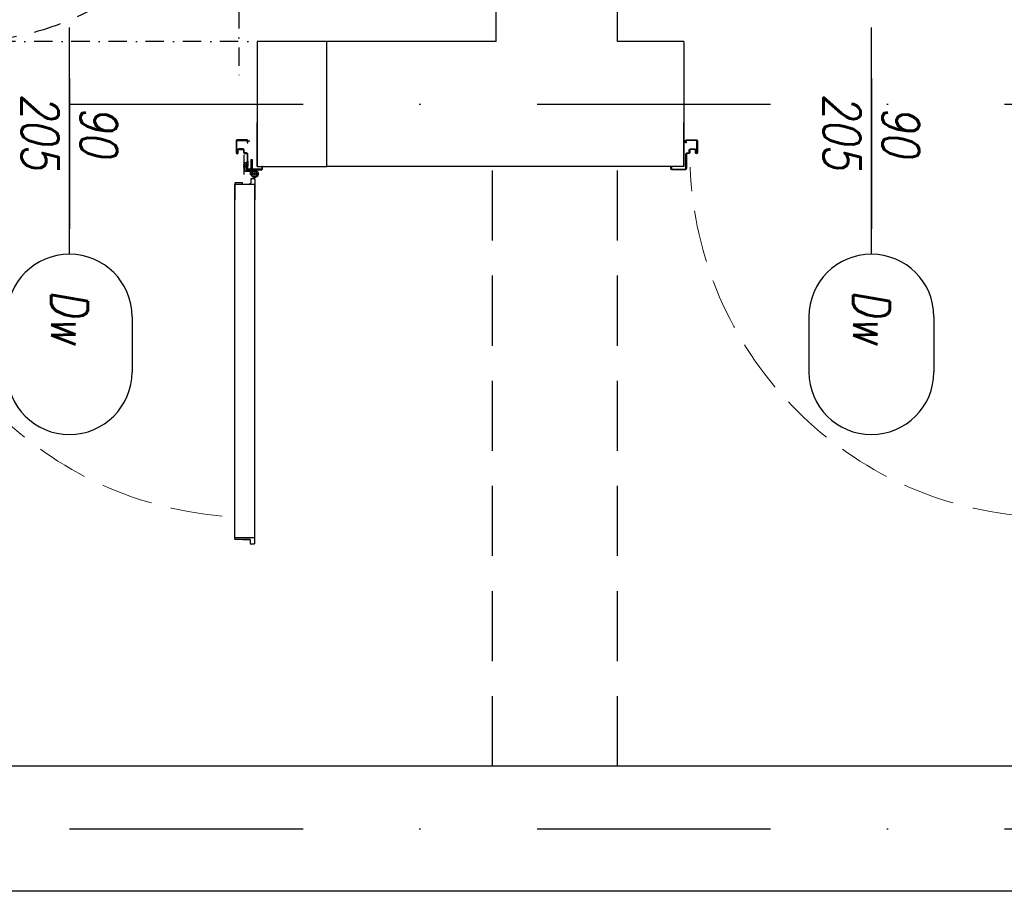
# Model space of a CAD drawing. Header units: millimetres. Extents: x 42924 to 92944, y -369470 to -179866.
# Tile 57 of 256: x 59210 to 59478, y -184587 to -184350. Entities that reach past the tile are written whole.
import ezdxf
from ezdxf.enums import TextEntityAlignment as Align

# ---------------------------------------------------------------- set-up
doc = ezdxf.new("R2010")
doc.units = ezdxf.units.MM
for name, pattern in [('216-500', [2.5, 1.5, -1]), ('CENTER', [0.6, 0.375, -0.075, 0.075, -0.075]), ('DASHDOT', [25.4, 12.7, -6.35, 0, -6.35]), ('HIDDEN', [9.525, 6.35, -3.175]), ('Hidden Line', [391.222223, 282.222223, -109]), ('STRICHPUNKTX2', [2, 1, -0.5, 0, -0.5])]:
    doc.linetypes.add(name, pattern=pattern)
doc.layers.get('0').update_dxf_attribs({"color": 8})
for name, color, linetype in [('!! 0_ Istn-sciany', 8, 'Continuous'), ('!! 0_ Istn-widok', 8, 'Continuous'), ('!! 0_Osie', 8, 'DASHDOT'), ('!! 1_PROJ Sciany', 8, 'Continuous'), ('!! 2  nowe sciany - remont', 8, 'Continuous'), ('!! 2_Drzwi - nowe remont', 8, 'Continuous'), ('!! 2_drzwi opis', 8, 'Continuous'), ('!! 2_wypos-sanitarne', 8, 'Continuous'), ('0-osie-liniA', 8, 'DASHDOT')]:
    doc.layers.add(name, color=color, linetype=linetype)
doc.styles.add('50', font='ROMANS.shx', dxfattribs={"width": 0.8, "height": 10})
doc.styles.add('ARCHETYP', font='romans.shx', dxfattribs={"height": 15})

# ---------------------------------------------------------------- blocks, each defined once
blk = doc.blocks.new('1_ok-opis')
blk.add_line((0, 111.61), (0, 50))
for points in [[(-17, 128.61), (-17, 143.61)], [(17, 128.61), (17, 143.61)]]:
    blk.add_lwpolyline(points)
for centre, start, end in [((0, 143.61), 0, 180), ((0, 128.61), 180, 0)]:
    blk.add_arc(centre, 17, start, end)
at = {"style": 'ARCHETYP'}
for tag, height, rotation, p in [('NR', 12, 90, (0, 136.9)), ('NR', 12, 270, (0, 136.9)), ('SZEROKOŚĆ', 10, 90, (-8, 78.29)), ('SZEROKOŚĆ', 10, 270, (8, 78.29)), ('WYSOKOŚĆ', 10, 270, (-8, 78.29)), ('WYSOKOŚĆ', 10, 90, (8, 78.29))]:
    blk.add_attdef(tag, text='', height=height, rotation=rotation, dxfattribs=at).set_placement(p, align=Align.MIDDLE)
blk = doc.blocks.new('BLOK OSI')
at = {"layer": '0-osie-liniA', "ltscale": 5}
for points in [[(48624.31, -198134.59), (52188.53, -198134.59)], [(48624.31, -198331.59), (52453.68, -198331.59)]]:
    blk.add_lwpolyline(points, dxfattribs=at)
blk = doc.blocks.new('zaw-dr-90-p')
at = {"color": 2, "linetype": 'CENTER', "ltscale": 0.2}
for p, q in [((12, 0), (-12, 0)), ((0, 12), (0, -12)), ((24.5, 24), (31, 24)), ((24.5, 19), (31, 19))]:
    blk.add_line(p, q, dxfattribs=at)
at = {"ltscale": 0.2}
for p, q in [((10, 12), (6.5, 12)), ((10, 0), (10, 6.5))]:
    blk.add_line(p, q, dxfattribs=at)
blk.add_lwpolyline([(0, 6.5), (23.5, 6.5, 0.414214), (28, 11), (28, 31), (24.5, 31), (24.5, 11, -0.414214), (23.5, 10), (0, 10, 4.561698), (7.6, 6.5), (4.9, 4.2)], format="xyb", dxfattribs=at)
blk.add_lwpolyline([(10, 10), (10, 39), (6.5, 39), (6.5, 10)], dxfattribs=at)
blk.add_lwpolyline([(-0.2, -0.2), (-2.5, -0.2), (-2.5, 0.2), (-0.2, 0.2), (-0.2, 2.5), (0.2, 2.5), (0.2, 0.2), (2.8, 0.2), (2.8, -0.2), (0.2, -0.2), (0.2, -2.8), (-0.2, -2.8)], close=True)
blk.add_circle((0, 0), 6.5, dxfattribs=at)
blk = doc.blocks.new('drzwi 90- sc 12')
for p, q in [((-13620.32, 20410.16), (-13620.32, 20313.77)), ((-13614.92, 20409.86), (-13620.32, 20409.86)), ((-13616.12, 20410.26), (-13620.22, 20410.26)), ((-13616.12, 20410.26), (-13620, 20410.26)), ((-13618.17, 20410.26), (-13616.22, 20410.26)), ((-13618.17, 20410.26), (-13616.22, 20410.26)), ((-13616.12, 20410.26), (-13616.12, 20411.46)), ((-13616.12, 20411.46), (-13615.02, 20411.46)), ((-13614.92, 20411.36), (-13614.92, 20313.77)), ((-13620.32, 20313.47), (-13620.32, 20317.97)), ((-13614.92, 20312.27), (-13614.92, 20317.97)), ((-13614.92, 20313.77), (-13620.32, 20313.77)), ((-13618.22, 20313.37), (-13620.22, 20313.37)), ((-13618.22, 20313.67), (-13618.22, 20313.37)), ((-13618.22, 20313.67), (-13616.42, 20313.67)), ((-13615.92, 20313.17), (-13615.92, 20312.17)), ((-13617.77, 20311.12), (-13617.77, 20305.72)), ((-13617.77, 20311.12), (-13617.77, 20305.72)), ((-13616.17, 20309.92), (-13616.17, 20311.02)), ((-13615.92, 20312.17), (-13615.02, 20312.17)), ((-13715.57, 20308.32), (-13715.57, 20308.56)), ((-13715.57, 20307.69), (-13715.57, 20308.56)), ((-13715.57, 20307.82), (-13715.57, 20308.56)), ((-13715.57, 20307.72), (-13715.37, 20307.72)), ((-13616.17, 20309.92), (-13617.37, 20309.92)), ((-13715.77, 20301.96), (-13716.27, 20301.96)), ((-13616.77, 20301.96), (-13616.27, 20301.96))]:
    blk.add_line(p, q)
for points in [[(-13665.27, 20284.96), (-13665.27, 20325.83)], [(-13615.57, 20309.64), (-13615.32, 20309.64), (-13615.32, 20309.82), (-13616.32, 20309.82), (-13616.32, 20309.64), (-13615.92, 20309.64)]]:
    blk.add_lwpolyline(points)
at = {"lineweight": 30}
for points in [[(-13716.27, 20308.92), (-13721.27, 20308.92)], [(-13716.27, 20308.92), (-13716.27, 20296.92)], [(-13614.27, 20308.92), (-13609.27, 20308.92)], [(-13614.27, 20308.92), (-13614.27, 20296.92)]]:
    blk.add_lwpolyline(points, dxfattribs=at)
at = {"ltscale": 0.2}
for points in [[(-13715.57, 20307.51), (-13715.57, 20309.48, 0.414214), (-13715.91, 20309.82), (-13719.43, 20309.82, 0.414214), (-13719.77, 20309.48), (-13719.77, 20308.92), (-13719.59, 20308.92), (-13719.59, 20309.48, -0.414214), (-13719.43, 20309.64), (-13716.97, 20309.64)], [(-13716.97, 20309.64), (-13715.91, 20309.64, -0.414214), (-13715.75, 20309.48), (-13715.75, 20307.51)], [(-13715.75, 20307.76), (-13715.75, 20305.58, 0.414214), (-13715.41, 20305.24), (-13714.96, 20305.24, -0.414214), (-13714.8, 20305.08), (-13714.8, 20304.48, 0.414214), (-13714.46, 20304.14), (-13713.28, 20304.14, 0.414214), (-13712.94, 20304.48), (-13712.94, 20305.15, -1), (-13712.75, 20305.15), (-13712.75, 20301.96, -0.414214), (-13712.91, 20301.8), (-13715.43, 20301.8, -0.414214), (-13715.59, 20301.96), (-13715.59, 20302.52), (-13715.77, 20302.52), (-13715.77, 20301.96, 0.414214), (-13715.43, 20301.62), (-13712.91, 20301.62, 0.414214), (-13712.57, 20301.96), (-13712.57, 20305.15, 1), (-13713.12, 20305.15), (-13713.12, 20304.48, -0.414214), (-13713.28, 20304.32), (-13714.46, 20304.32, -0.414214), (-13714.62, 20304.48), (-13714.62, 20305.08, 0.414214), (-13714.96, 20305.42), (-13715.41, 20305.42, -0.414214), (-13715.57, 20305.58), (-13715.57, 20307.64)], [(-13615.92, 20309.64), (-13616.63, 20309.64, 0.414214), (-13616.79, 20309.48), (-13616.79, 20305.58, -0.414214), (-13617.13, 20305.24), (-13617.58, 20305.24, 0.414214), (-13617.74, 20305.08), (-13617.74, 20304.48, -0.414214), (-13618.08, 20304.14), (-13619.26, 20304.14, -0.414214), (-13619.6, 20304.48), (-13619.6, 20305.15, 1), (-13619.79, 20305.15), (-13619.79, 20301.96, 0.414214), (-13619.63, 20301.8), (-13617.11, 20301.8, 0.414214), (-13616.95, 20301.96), (-13616.95, 20302.52), (-13616.77, 20302.52), (-13616.77, 20301.96, -0.414214), (-13617.11, 20301.62), (-13619.63, 20301.62, -0.414214), (-13619.97, 20301.96), (-13619.97, 20305.15, -1), (-13619.42, 20305.15), (-13619.42, 20304.48, 0.414214), (-13619.26, 20304.32), (-13618.08, 20304.32, 0.414214), (-13617.92, 20304.48), (-13617.92, 20305.08, -0.414214), (-13617.58, 20305.42), (-13617.13, 20305.42, 0.414214), (-13616.97, 20305.58), (-13616.97, 20309.48, -0.414214), (-13616.63, 20309.82), (-13613.11, 20309.82, -0.414214), (-13612.77, 20309.48), (-13612.77, 20308.92), (-13612.95, 20308.92), (-13612.95, 20309.48, 0.414214), (-13613.11, 20309.64), (-13615.57, 20309.64)]]:
    blk.add_lwpolyline(points, format="xyb", dxfattribs=at)
blk.add_lwpolyline([(-13616.79, 20308.82), (-13616.97, 20308.82), (-13616.97, 20307.42), (-13616.79, 20307.42)], close=True)
for centre, radius, start, end in [((-13620.22, 20410.16), 0.1, 90, 180), ((-13615.02, 20411.36), 0.1, 0, 90), ((-13620.22, 20313.47), 0.1, 180, 270), ((-13616.42, 20313.17), 0.5, 0, 90), ((-13616.27, 20311.02), 0.1, 0, 90), ((-13615.02, 20312.27), 0.1, 270, 0)]:
    blk.add_arc(centre, radius, start, end)
at = {"linetype": 'Hidden Line', "lineweight": 9, "ltscale": 0.05}
blk.add_arc((-13615.5, 20305.14), 99.12, 94.8005, 177.6944, dxfattribs=at)
at = {"xscale": 0.09999999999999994, "yscale": 0.09999999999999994, "zscale": 0.09999999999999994, "rotation": 180.0000000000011}
blk.add_blockref('zaw-dr-90-p', (-13614.92, 20310.92), dxfattribs=at)
blk = doc.blocks.new('gvb')
at = {"linetype": 'STRICHPUNKTX2', "ltscale": 5}
for p, q in [((130664.97, 14667.75), (130664.97, 14497.75)), ((130814.97, 14667.75), (130814.97, 14497.75)), ((130654.97, 14657.75), (130824.97, 14657.75)), ((130654.97, 14507.75), (130824.97, 14507.75))]:
    blk.add_line(p, q, dxfattribs=at)
at = {"linetype": '216-500', "ltscale": 5}
for p, q in [((130739.97, 14667.75), (130739.97, 14497.75)), ((130654.97, 14582.75), (130824.97, 14582.75)), ((130705.62, 14537.29), (130705.62, 14578.9))]:
    blk.add_line(p, q, dxfattribs=at)
for points in [[(130727.92, 14612.92), (130709.37, 14612.92)], [(130727.92, 14578.9), (130752.56, 14578.9), (130752.56, 14611.05)], [(130701.49, 14604.79), (130701.49, 14603.03), (130727.92, 14603.03)], [(130727.92, 14603.03), (130727.92, 14588.79)], [(130727.92, 14588.79), (130701.75, 14588.8)], [(130727.92, 14588.79), (130713.68, 14588.79)], [(130705.62, 14578.9), (130737.03, 14578.9)]]:
    blk.add_lwpolyline(points, dxfattribs=at)
blk.add_lwpolyline([(130701.75, 14588.8, 0.400619), (130695.72, 14582.06), (130695.72, 14529.31)], format="xyb", dxfattribs=at)
at = {"linetype": '216-500', "ltscale": 2}
blk.add_lwpolyline([(130713.68, 14588.79), (130713.68, 14588.79)], dxfattribs=at)
at = {"linetype": '216-500', "ltscale": 5}
for centre, radius in [((130739.97, 14582.75), 75), ((130740.04, 14640.53), 11.41), ((130753.4, 14560.11), 30.82), ((130753.4, 14560.11), 29.13)]:
    blk.add_circle(centre, radius, dxfattribs=at)
for centre, radius, start, end in [((130740.13, 14610.57), 12.44, 2.2135, 169.0878), ((130696.81, 14538.09), 8.85, 262.981, 5.2099)]:
    blk.add_arc(centre, radius, start, end, dxfattribs=at)
at = {"linetype": '216-500', "ltscale": 2}
blk.add_arc((130710.53, 14603.91), 9.09, 97.3287, 185.5564, dxfattribs=at)

msp = doc.modelspace()

# ---------------------------------------------------------------- linework, layer by layer
at = {"layer": '!! 0_ Istn-sciany'}
for points in [[(59339.56735, -184356.3878), (59339.56735, -183813.3878)], [(59372.56735, -184356.3878), (59372.56735, -184223.3878)], [(59293.56735, -184390.3878), (59293.56735, -184356.3878)], [(59293.56735, -184390.3878), (59293.56735, -184356.3878)], [(59339.56735, -184356.3878), (59293.56735, -184356.3878)], [(59390.56735, -184356.3878), (59372.56735, -184356.3878)], [(59390.56735, -184356.3878), (59390.56735, -184390.3878)], [(59390.56735, -184390.3878), (59293.56735, -184390.3878)], [(59390.56735, -184390.3878), (59293.56735, -184390.3878)], [(60331.06735, -184587.3878), (58848.56735, -184587.3878), (58848.56735, -184553.3878)], [(60163.56735, -184553.3878), (58996.56735, -184553.3878)]]:
    msp.add_lwpolyline(points, dxfattribs=at)
at = {"layer": '!! 0_ Istn-widok', "linetype": 'HIDDEN', "ltscale": 3}
for points in [[(59338.56735, -184553.3878), (59338.56735, -184390.3878)], [(59338.56735, -184553.3878), (59338.56735, -184390.3878)], [(59372.56735, -184553.3878), (59372.56735, -184390.3878)], [(59372.56735, -184553.3878), (59372.56735, -184390.3878)]]:
    msp.add_lwpolyline(points, dxfattribs=at)
at = {"layer": '!! 1_PROJ Sciany'}
msp.add_lwpolyline([(59274.56735, -184390.3878), (59293.56735, -184390.3878), (59293.56735, -184356.3878), (59274.56735, -184356.3878)], close=True, dxfattribs=at)
at = {"layer": '!! 2  nowe sciany - remont'}
msp.add_lwpolyline([(59274.56735, -184390.3878), (59293.56735, -184390.3878), (59293.56735, -184356.3878), (59274.56735, -184356.3878)], close=True, dxfattribs=at)

# ---------------------------------------------------------------- block references
at = {"layer": '!! 0_Osie'}
msp.add_blockref('BLOK OSI', (8819.85593, 13761.2005), dxfattribs=at)
at = {"layer": '!! 2_Drzwi - nowe remont', "xscale": -1, "rotation": 180}
for p in [(72888.83705, -164081.46346), (73106.83705, -164081.46346)]:
    msp.add_blockref('drzwi 90- sc 12', p, dxfattribs=at)
at = {"layer": '!! 2_drzwi opis'}
ref = msp.add_blockref('1_ok-opis', (59223.56738, -184302.60938), dxfattribs=dict(at, rotation=180.0000036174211))
ref.add_attrib('WYSOKOŚĆ', '205', dxfattribs={"layer": '0', "height": 10, "rotation": 90.0000036, "style": '50', "oblique": 10, "text_generation_flag": 6, "width": 0.8}).set_placement((59215.56739, -184380.90024), align=Align.MIDDLE)
ref.add_attrib('SZEROKOŚĆ', '90', dxfattribs={"layer": '0', "height": 10, "rotation": 90.0000036, "style": '50', "oblique": 10, "text_generation_flag": 6, "width": 0.8}).set_placement((59231.56739, -184380.90024), align=Align.MIDDLE)
ref.add_attrib('NR', 'Dw', dxfattribs={"layer": '0', "height": 10, "rotation": 90.0000036, "style": '50', "oblique": 10, "text_generation_flag": 6, "width": 0.8}).set_placement((59223.56739, -184431.22063), align=Align.MIDDLE)
ref = msp.add_blockref('1_ok-opis', (59441.56738, -184302.60938), dxfattribs=dict(at, rotation=180.0000036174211))
ref.add_attrib('WYSOKOŚĆ', '205', dxfattribs={"layer": '0', "height": 10, "rotation": 90.0000036, "style": '50', "oblique": 10, "text_generation_flag": 6, "width": 0.8}).set_placement((59433.56739, -184380.90024), align=Align.MIDDLE)
ref.add_attrib('SZEROKOŚĆ', '90', dxfattribs={"layer": '0', "height": 10, "rotation": 90.0000036, "style": '50', "oblique": 10, "text_generation_flag": 6, "width": 0.8}).set_placement((59449.56739, -184380.90024), align=Align.MIDDLE)
ref.add_attrib('NR', 'Dw', dxfattribs={"layer": '0', "height": 10, "rotation": 90.0000036, "style": '50', "oblique": 10, "text_generation_flag": 6, "width": 0.8}).set_placement((59441.56739, -184431.22063), align=Align.MIDDLE)
at = {"layer": '!! 2_wypos-sanitarne', "xscale": -1}
msp.add_blockref('gvb', (189934.53592, -198864.13264), dxfattribs=at)

doc.saveas('drawing.dxf')
